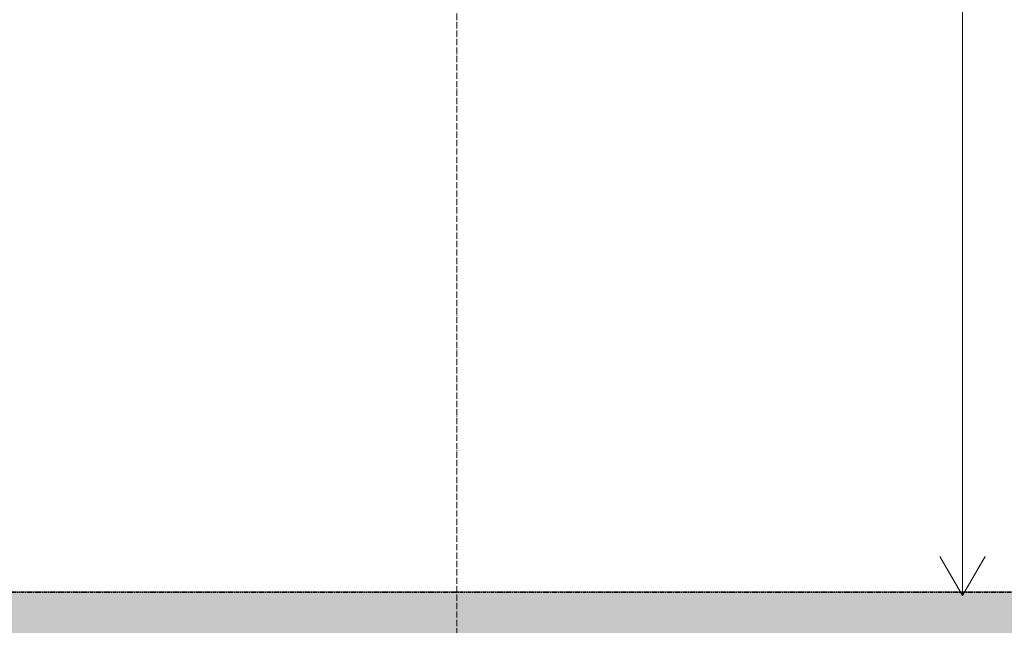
# Model space of a CAD drawing. Header units: millimetres. Extents: x -32613 to 52917, y -2150 to 8528.
# Tile 25 of 256: x 26199 to 28083, y 407 to 1565. Entities that reach past the tile are written whole.
import ezdxf

# ---------------------------------------------------------------- set-up
doc = ezdxf.new("R2010")
doc.units = ezdxf.units.MM
doc.linetypes.add('_Tracejado médio', pattern=[4, 3, -1])
doc.linetypes.add('_Traço - ponto', pattern=[16, 12, -2, 0, -2])
for name, color, linetype, lineweight in [('A-FLOR', 192, 'Continuous', 18), ('A-FLOR-PATT', 8, 'Continuous', 25), ('G-ANNO-TEXT', 231, 'Continuous', 9), ('S-GRID', 1, 'Continuous', 9)]:
    doc.layers.add(name, color=color, linetype=linetype, lineweight=lineweight)

msp = doc.modelspace()

# ---------------------------------------------------------------- hatches: boundary and pattern name
at = {"layer": 'A-FLOR-PATT', "lineweight": 18}
msp.add_hatch(color=21, dxfattribs=at).paths.add_polyline_path([(25851.51, 350), (29595.459, 350), (29595.459, 470), (23605.459, 470), (23605.459, 350), (25236.571, 350)], flags=0)

# ---------------------------------------------------------------- linework, layer by layer
at = {"layer": 'A-FLOR', "color": 40, "linetype": '_Tracejado médio', "lineweight": 35}
msp.add_line((29595.459, 470), (23605.459, 470), dxfattribs=at)
at = {"layer": 'G-ANNO-TEXT', "color": 7}
for q in [(28002.869, 6696.991), (27959.568, 538.562), (28046.171, 538.562)]:
    msp.add_line((28002.869, 463.562), q, dxfattribs=at)
at = {"layer": 'S-GRID', "linetype": '_Traço - ponto'}
msp.add_line((27035.459, -2106.286), (27035.459, 8028.481), dxfattribs=at)

doc.saveas('drawing.dxf')
